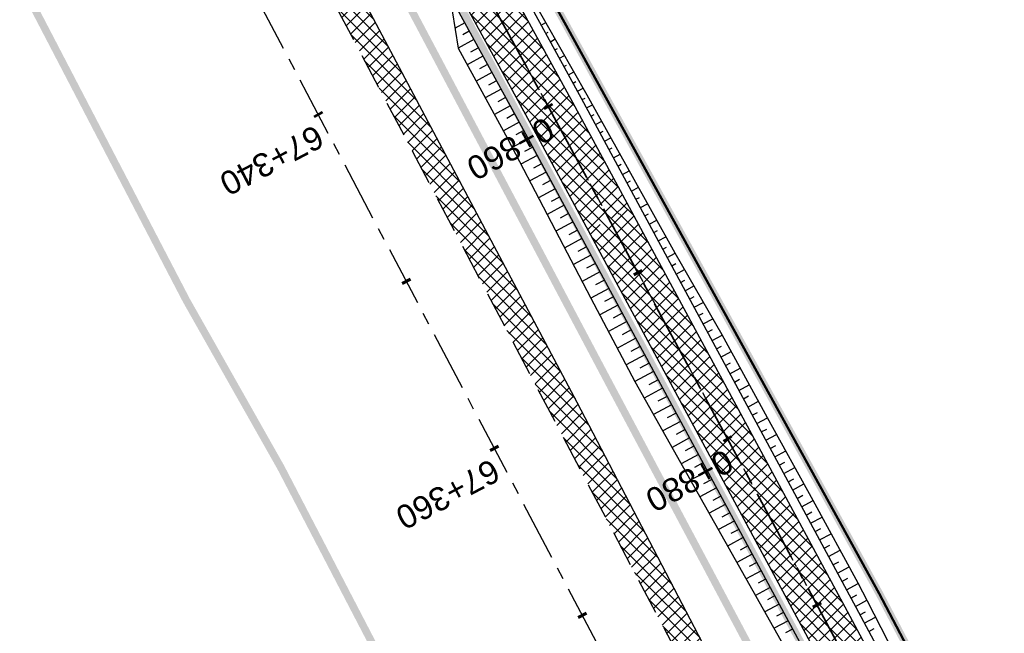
# Model space of a CAD drawing. Header units: metres. Extents: x 7529682 to 7533751, y 5721195 to 5727842.
# Tile 143 of 179: x 7530091 to 7530143, y 5727010 to 5727042. Entities that reach past the tile are written whole.
import ezdxf

# ---------------------------------------------------------------- set-up
doc = ezdxf.new("R2010")
doc.units = ezdxf.units.M
for name, pattern in [('817-dzialki-09-05-04$0$HIDDEN', [0.375, 0.25, -0.125]), ('ACAD_ISO05W100', [33, 24, -3, 0, -3, 0, -3]), ('CENTER', [50.8, 31.75, -6.35, 6.35, -6.35]), ('CENTER2', [28.575, 19.05, -3.175, 3.175, -3.175]), ('HIDDEN', [9.525, 6.35, -3.175])]:
    doc.linetypes.add(name, pattern=pattern)
for name, color, linetype in [('C-DROGI-SYTUACJA', 7, 'Continuous'), ('C-DROGI-SYTUACJA-ETYKIETY', 7, 'Continuous'), ('D-hatch-pobocza', 131, 'Continuous'), ('D-pobocza', 60, 'Continuous'), ('D-rowy', 160, 'Continuous'), ('D-skarpa', 2, 'Continuous'), ('D-skarpa-kreskowanie', 2, 'Continuous')]:
    doc.layers.add(name, color=color, linetype=linetype)
for name, color, linetype, lineweight, true_color in [('D-ewidencja-numery', 7, 'Continuous', 50, 0x40ff00), ('D-hatch-ciag-pieszo-rowerowy', 7, 'Continuous', 13, 0xff9f80), ('D-LR-etap-III', 7, '817-dzialki-09-05-04$0$HIDDEN', 50, 0x00008f)]:
    doc.layers.add(name, color=color, linetype=linetype, lineweight=lineweight, true_color=true_color)
for name, color, linetype, lineweight in [('D-krawędzie', 3, 'Continuous', 30), ('D-obrzeża', 2, 'Continuous', 30), ('D-oś', 10, 'CENTER', 30), ('D-pas-drogowy', 7, 'ACAD_ISO05W100', 50)]:
    doc.layers.add(name, color=color, linetype=linetype, lineweight=lineweight)
doc.layers.add('poprzeczki', color=7, linetype='Continuous', true_color=0x0000c7)
doc.styles.get("Standard").update_dxf_attribs({"font": 'arial.ttf'})
pattern_1 = [(45, (0, 0), (-0.33675960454, 0.33675960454), []), (135, (0, 0), (-0.33675960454, -0.33675960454), [])]

# ---------------------------------------------------------------- blocks, each defined once
blk = doc.blocks.new('AeccTickLine')
at = {"color": 0, "linetype": 'ByBlock', "lineweight": -2}
blk.add_line((0, 1), (0, -1), dxfattribs=at)

msp = doc.modelspace()

# ---------------------------------------------------------------- hatches: boundary and pattern name
at = {"layer": 'D-hatch-ciag-pieszo-rowerowy'}
h = msp.add_hatch(dxfattribs=at)
h.set_pattern_fill('ANSI37', color=256, scale=0.15, style=0)
h.set_pattern_definition(pattern_1)
h.paths.add_polyline_path([(7530088.753, 5727093), (7530087.68, 5727092.356), (7530094.84, 5727079.303), (7530096.38, 5727079.094)])
h.paths.add_polyline_path([(7530089.894, 5727093.518), (7530089.828, 5727093.646), (7530088.754, 5727093.001), (7530088.792, 5727092.929), (7530096.38, 5727079.094), (7530097.92, 5727078.885)])
h.paths.add_polyline_path([(7530098.188, 5727075.799), (7530096.657, 5727075.989), (7530118.344, 5727036.45), (7530121.363, 5727030.852), (7530122.461, 5727031.45), (7530119.442, 5727037.047)])
h.paths.add_polyline_path([(7530099.718, 5727075.608), (7530098.188, 5727075.799), (7530119.442, 5727037.047), (7530122.461, 5727031.45), (7530123.559, 5727032.047), (7530120.54, 5727037.644)])
h = msp.add_hatch(dxfattribs=at)
h.set_pattern_fill('ANSI37', color=256, scale=0.15, style=0)
h.set_pattern_definition([(45, (0.87658, 0.48407), (-0.33675960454, 0.33675960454), []), (135, (0.87658, 0.48407), (-0.33675960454, -0.33675960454), [])])
h.paths.add_polyline_path([(7530123.559, 5727032.047), (7530121.363, 5727030.852), (7530132.878, 5727009.502), (7530158.916, 5726960.858), (7530182.683, 5726916.746), (7530203.558, 5726876.949), (7530215.075, 5726854.837), (7530217.477, 5726855.639), (7530205.774, 5726878.107), (7530184.89, 5726917.92), (7530161.118, 5726962.041), (7530135.081, 5727010.685)])
at = {"layer": 'D-hatch-pobocza'}
h = msp.add_hatch(dxfattribs=at)
h.set_pattern_fill('ANSI37', color=256, scale=0.15, style=0)
h.set_pattern_definition(pattern_1)
h.paths.add_polyline_path([(7530159.28, 5726948.82), (7530146.43, 5726973.35), (7530133.18, 5726997.96), (7530120.77, 5727021.75), (7530102.37, 5727056.4), (7530093.405, 5727074.093), (7530092.054, 5727072.892), (7530098.687, 5727060.362), (7530131.998, 5726997.21), (7530163.822, 5726937.097), (7530204.081, 5726861.013), (7530207.771, 5726854.047), (7530209.4, 5726853.58), (7530209.844, 5726853.622), (7530193.42, 5726884.56), (7530185.31, 5726899.91), (7530173.06, 5726923.22)])

# ---------------------------------------------------------------- linework, layer by layer
at = {"layer": 'C-DROGI-SYTUACJA', "color": 10, "linetype": 'CENTER2', "lineweight": 35, "ltscale": 0.2}
msp.add_lwpolyline([(7529994.785, 5727271.452), (7530014.919, 5727233.118), (7530030.611, 5727203.571), (7530048.952, 5727168.884), (7530066.584, 5727135.609), (7530088.792, 5727092.929), (7530119.442, 5727037.047), (7530133.98, 5727010.094), (7530160.017, 5726961.45), (7530183.787, 5726917.333), (7530204.666, 5726877.528), (7530227.909, 5726832.904), (7530259.102, 5726774.826, 0.063585), (7530264.989, 5726766.578), (7530268.47, 5726762.818, -0.065084), (7530272.969, 5726756.475), (7530281.424, 5726740.504, -0.065084)], format="xyb", dxfattribs=at)
at = {"layer": 'D-ewidencja-numery', "color": 12, "ltscale": 15, "true_color": 0xc70000}
msp.add_lwpolyline([(7529996.497, 5727273.662), (7530017.541, 5727234.203), (7530033.054, 5727204.864), (7530051.623, 5727170.223), (7530069.277, 5727137.016), (7530089.385, 5727097.534), (7530109.713, 5727060.747), (7530136.77, 5727011.64), (7530162.447, 5726962.744), (7530187.674, 5726916.992), (7530207.821, 5726879.335), (7530230.626, 5726834.519), (7530262.288, 5726776.618), (7530277.51, 5726760.213), (7530286.037, 5726744.107)], dxfattribs=at)
at = {"layer": 'D-krawędzie', "linetype": 'HIDDEN', "ltscale": 0.3}
msp.add_lwpolyline([(7529737.465, 5727743.316), (7529742.213, 5727734.302), (7529762.326, 5727696.274), (7529777.785, 5727667.006), (7529799.322, 5727626.3), (7529822.193, 5727583.156), (7529846.924, 5727536.347), (7529864.752, 5727502.663), (7529900.459, 5727434.965), (7529935.352, 5727369.308), (7529971.476, 5727300.786), (7530006.702, 5727234.141), (7530044.198, 5727163.133), (7530082.89, 5727090.2), (7530098.687, 5727060.362), (7530131.998, 5726997.21), (7530163.822, 5726937.097), (7530204.081, 5726861.013), (7530247.82, 5726778.438), (7530252.22, 5726770.26), (7530259.735, 5726756.9), (7530263.782, 5726749.287), (7530270.196, 5726737.096)], dxfattribs=at)
at = {"layer": 'D-LR-etap-III', "ltscale": 10, "flags": 128}
msp.add_lwpolyline([(7531750.474, 5723895.103, 0.4, 0.4, 0), (7531750.505, 5723895.13, 0.4, 0.4, 0), (7531682.71, 5724022.92, 0.4, 0.4, 0), (7531619.177, 5724147.204, 0.4, 0.4, 0), (7531592.309, 5724198.489, 0.4, 0.4, 0), (7531553.264, 5724272.919, 0.4, 0.4, 0), (7531504.02, 5724366.79, 0.4, 0.4, 0), (7531482.09, 5724407.62, 0.4, 0.4, 0), (7531412.35, 5724541.183, 0.4, 0.4, 0), (7531388.464, 5724586.93, 0.4, 0.4, 0), (7531345.12, 5724669.94, 0.4, 0.4, 0), (7531127.66, 5725081.67, 0.4, 0.4, 0), (7531059.253, 5725211.041, 0.4, 0.4, 0), (7531008.007, 5725307.954, 0.4, 0.4, 0), (7530964.182, 5725390.836, 0.4, 0.4, 0), (7530914.557, 5725484.684, 0.4, 0.4, 0), (7530865.243, 5725577.494, 0.4, 0.4, 0), (7530840.085, 5725624.059, 0.4, 0.4, 0), (7530802.56, 5725694.925, 0.4, 0.4, 0), (7530755.54, 5725787.51, 0.4, 0.4, 0), (7530708.718, 5725876.303, 0.4, 0.4, 0), (7530695.12, 5725902.09, 0.4, 0.4, 0), (7530642.914, 5726001.078, 0.4, 0.4, 0), (7530634.935, 5726016.147, 0.4, 0.4, 0), (7530610.82, 5726061.93, 0.4, 0.4, 0), (7530610.82, 5726061.93, 0.4, 0.4, 0), (7530607.21, 5726063.51, 0.4, 0.4, 0), (7530597.42, 5726080.68, 0.4, 0.4, 0), (7530591.16, 5726088.44, 0.4, 0.4, 0), (7530581.28, 5726107.21, 0.4, 0.4, 0), (7530571.29, 5726130.56, 0.4, 0.4, 0), (7530549.555, 5726171.527, 0.4, 0.4, 0), (7530531.014, 5726206.474, 0.4, 0.4, 0), (7530516.461, 5726236.017, 0.4, 0.4, 0), (7530500.799, 5726266.141, 0.4, 0.4, 0), (7530491.35, 5726283.94, 0.4, 0.4, 0), (7530482.4, 5726303.41, 0.4, 0.4, 0), (7530482.4, 5726303.41, 0.4, 0.4, 0), (7530450.41, 5726357.28, 0.4, 0.4, 0), (7530397.759, 5726458.5, 0.4, 0.4, 0), (7530334.708, 5726583.665, 0.4, 0.4, 0), (7530303.939, 5726645.168, 0.4, 0.4, 0), (7530300.51, 5726651.778, 0.4, 0.4, 0), (7530289.214, 5726671.967, 0.4, 0.4, 0), (7530281.54, 5726685.57, 0.4, 0.4, 0), (7530261.371, 5726724.163, 0.4, 0.4, 0), (7530254.03, 5726738.21, 0.4, 0.4, 0), (7530197.22, 5726845.06, 0.4, 0.4, 0), (7530194.71, 5726849.15, 0.4, 0.4, 0), (7530195.92, 5726850.75, 0.4, 0.4, 0), (7530170.547, 5726892.961, 0.4, 0.4, 0), (7530143.175, 5726945.066, 0.4, 0.4, 0), (7530105.06, 5727018.32, 0.4, 0.4, 0), (7530100.06, 5727027.16, 0.4, 0.4, 0), (7530062.319, 5727099.625, 0.4, 0.4, 0), (7530015.379, 5727189.42, 0.4, 0.4, 0), (7529983.208, 5727250.207, 0.4, 0.4, 0), (7529953.284, 5727306.747, 0.4, 0.4, 0), (7529900.671, 5727406.159, 0.4, 0.4, 0), (7529890.63, 5727425.131, 0.4, 0.4, 0), (7529875.155, 5727454.426, 0.4, 0.4, 0), (7529857.56, 5727487.787, 0.4, 0.4, 0), (7529835.194, 5727530.193, 0.4, 0.4, 0), (7529811.741, 5727574.662, 0.4, 0.4, 0), (7529792.102, 5727611.923, 0.4, 0.4, 0), (7529768.066, 5727657.47, 0.4, 0.4, 0), (7529755.211, 5727682.131, 0.4, 0.4, 0), (7529753.31, 5727681.13, 0.4, 0.4, 0), (7529739.21, 5727707.77, 0.4, 0.4, 0), (7529735.395, 5727711.252, 0.4, 0.4, 0), (7529725.42, 5727730.2, 0.4, 0.4, 0), (7529723.55, 5727729.88, 0.4, 0.4, 0), (7529695.567, 5727782.932, 0.4, 0.4, 0), (7529717.68, 5727794.024, 0.4, 0.4, 0), (7529736.275, 5727758.647, 0.4, 0.4, 0), (7529736.275, 5727758.647, 0.4, 0.4, 0), (7529744.511, 5727750.406, 0.4, 0.4, 0), (7529744.511, 5727750.406, 0.4, 0.4, 0), (7529750.283, 5727738.55, 0.4, 0.4, 0), (7529777.109, 5727687.569, 0.4, 0.4, 0), (7529796.515, 5727651.33, 0.4, 0.4, 0), (7529814.938, 5727616.793, 0.4, 0.4, 0), (7529839.007, 5727572.304, 0.4, 0.4, 0), (7529860.618, 5727532.509, 0.4, 0.4, 0), (7529882.349, 5727491.504, 0.4, 0.4, 0), (7529904.865, 5727449.096, 0.4, 0.4, 0), (7529920.747, 5727418.885, 0.4, 0.4, 0), (7529946.677, 5727368.547, 0.4, 0.4, 0), (7529972.025, 5727320.573, 0.4, 0.4, 0), (7529987.74, 5727290.153, 0.4, 0.4, 0), (7529996.497, 5727273.662, 0.4, 0.4, 0), (7530017.541, 5727234.203, 0.4, 0.4, 0), (7530033.054, 5727204.864, 0.4, 0.4, 0), (7530051.623, 5727170.223, 0.4, 0.4, 0), (7530069.277, 5727137.016, 0.4, 0.4, 0), (7530089.385, 5727097.534, 0.4, 0.4, 0), (7530109.713, 5727060.747, 0.4, 0.4, 0), (7530136.77, 5727011.64, 0.4, 0.4, 0), (7530162.447, 5726962.744, 0.4, 0.4, 0), (7530187.674, 5726916.992, 0.4, 0.4, 0), (7530207.821, 5726879.335, 0.4, 0.4, 0), (7530230.626, 5726834.519, 0.4, 0.4, 0), (7530262.288, 5726776.618, 0.4, 0.4, 0), (7530277.51, 5726760.213, 0.4, 0.4, 0), (7530286.037, 5726744.107, 0.4, 0.4, 0), (7530288.097, 5726735.884, 0.4, 0.4, 0), (7530290.394, 5726725.047, 0.4, 0.4, 0), (7530296.177, 5726713.583, 0.4, 0.4, 0), (7530302.726, 5726701.182, 0.4, 0.4, 0), (7530325.685, 5726657.466, 0.4, 0.4, 0), (7530343.244, 5726623.649, 0.4, 0.4, 0), (7530360.23, 5726591.747, 0.4, 0.4, 0), (7530383.209, 5726548.059, 0.4, 0.4, 0), (7530406.018, 5726503.606, 0.4, 0.4, 0), (7530427.465, 5726462.62, 0.4, 0.4, 0), (7530447.928, 5726424.388, 0.4, 0.4, 0), (7530471.127, 5726379.921, 0.4, 0.4, 0), (7530490.501, 5726343.033, 0.4, 0.4, 0), (7530509.499, 5726306.733, 0.4, 0.4, 0), (7530529.89, 5726267.244, 0.4, 0.4, 0), (7530543.852, 5726238.99, 0.4, 0.4, 0), (7530554.809, 5726218.944, 0.4, 0.4, 0), (7530559.027, 5726212.223, 0.4, 0.4, 0), (7530563.061, 5726206.41, 0.4, 0.4, 0), (7530566.934, 5726200.464, 0.4, 0.4, 0), (7530569.771, 5726194.902, 0.4, 0.4, 0), (7530571.473, 5726191.282, 0.4, 0.4, 0), (7530572.839, 5726188.025, 0.4, 0.4, 0), (7530575.295, 5726182.035, 0.4, 0.4, 0), (7530579.737, 5726173.306, 0.4, 0.4, 0), (7530583.3, 5726167.41, 0.4, 0.4, 0), (7530593.4, 5726163.33, 0.4, 0.4, 0), (7530598.618, 5726155.264, 0.4, 0.4, 0), (7530608.258, 5726140.497, 0.4, 0.4, 0), (7530603.27, 5726136.83, 0.4, 0.4, 0), (7530606.53, 5726131.84, 0.4, 0.4, 0), (7530604.239, 5726124.217, 0.4, 0.4, 0), (7530605.847, 5726121.63, 0.4, 0.4, 0), (7530608.972, 5726116.164, 0.4, 0.4, 0), (7530618.114, 5726097.791, 0.4, 0.4, 0), (7530651.213, 5726034.96, 0.4, 0.4, 0), (7530670.244, 5725998.611, 0.4, 0.4, 0), (7530698.075, 5725945.953, 0.4, 0.4, 0), (7530716.506, 5725911.305, 0.4, 0.4, 0), (7530735.223, 5725875.667, 0.4, 0.4, 0), (7530752.504, 5725842.155, 0.4, 0.4, 0), (7530778.311, 5725793.501, 0.4, 0.4, 0), (7530797.5, 5725756.382, 0.4, 0.4, 0), (7530812.519, 5725728.289, 0.4, 0.4, 0), (7530820.039, 5725713.16, 0.4, 0.4, 0), (7530822.422, 5725710.194, 0.4, 0.4, 0), (7530833.155, 5725688.801, 0.4, 0.4, 0), (7530849.629, 5725656.159, 0.4, 0.4, 0), (7530867.983, 5725621.964, 0.4, 0.4, 0), (7530872.63, 5725612.888, 0.4, 0.4, 0), (7530880.354, 5725597.595, 0.4, 0.4, 0), (7530883.839, 5725593.389, 0.4, 0.4, 0), (7530891.782, 5725587.763, 0.4, 0.4, 0), (7530895.039, 5725584.281, 0.4, 0.4, 0), (7530897.034, 5725580.941, 0.4, 0.4, 0), (7530900.952, 5725579.946, 0.4, 0.4, 0), (7530904.81, 5725571.977, 0.4, 0.4, 0), (7530903.682, 5725568.566, 0.4, 0.4, 0), (7530908.901, 5725558.845, 0.4, 0.4, 0), (7530910.252, 5725545.672, 0.4, 0.4, 0), (7530912.873, 5725538.646, 0.4, 0.4, 0), (7530945.278, 5725478.464, 0.4, 0.4, 0), (7530959.692, 5725450.246, 0.4, 0.4, 0), (7531002.827, 5725368.192, 0.4, 0.4, 0), (7531044.704, 5725290.314, 0.4, 0.4, 0), (7531064.099, 5725253.213, 0.4, 0.4, 0), (7531083.01, 5725216.678, 0.4, 0.4, 0), (7531113.013, 5725158.466, 0.4, 0.4, 0), (7531137.364, 5725113.071, 0.4, 0.4, 0), (7531150.831, 5725086.712, 0.4, 0.4, 0), (7531159.746, 5725076.641, 0.4, 0.4, 0), (7531166.31, 5725074.58, 0.4, 0.4, 0), (7531172.29, 5725062.58, 0.4, 0.4, 0), (7531170.59, 5725055.606, 0.4, 0.4, 0), (7531173.733, 5725044.081, 0.4, 0.4, 0), (7531215.342, 5724964.86, 0.4, 0.4, 0), (7531238.054, 5724921.685, 0.4, 0.4, 0), (7531262.39, 5724875.283, 0.4, 0.4, 0), (7531295.587, 5724811.266, 0.4, 0.4, 0), (7531348.488, 5724712.363, 0.4, 0.4, 0), (7531363.741, 5724682.684, 0.4, 0.4, 0), (7531366.987, 5724675.865, 0.4, 0.4, 0), (7531382.541, 5724646.111, 0.4, 0.4, 0), (7531401.299, 5724610.875, 0.4, 0.4, 0), (7531428.965, 5724558.862, 0.4, 0.4, 0), (7531449.111, 5724520.398, 0.4, 0.4, 0), (7531477.293, 5724465.831, 0.4, 0.4, 0), (7531500.996, 5724421.113, 0.4, 0.4, 0), (7531512.122, 5724400.549, 0.4, 0.4, 0), (7531513.782, 5724396.757, 0.4, 0.4, 0), (7531526.32, 5724379.39, 0.4, 0.4, 0), (7531566.784, 5724302.736, 0.4, 0.4, 0), (7531612.277, 5724225.61, 0.4, 0.4, 0), (7531620.493, 5724210.548, 0.4, 0.4, 0), (7531631.578, 5724196.258, 0.4, 0.4, 0), (7531653.484, 5724152.434, 0.4, 0.4, 0), (7531661.151, 5724128.494, 0.4, 0.4, 0), (7531673.881, 5724101.186, 0.4, 0.4, 0), (7531684.691, 5724081.184, 0.4, 0.4, 0), (7531699.212, 5724051.17, 0.4, 0.4, 0), (7531704.034, 5724040.584, 0.4, 0.4, 0), (7531704.034, 5724040.584, 0.4, 0.4, 0), (7531703.913, 5724037.17, 0.4, 0.4, 0), (7531736.42, 5723969.232, 0.4, 0.4, 0), (7531738.285, 5723967.699, 0.4, 0.4, 0), (7531742.181, 5723962.346, 0.4, 0.4, 0), (7531744.286, 5723958.616, 0.4, 0.4, 0), (7531755.393, 5723944.193, 0.4, 0.4, 0), (7531758.69, 5723936.76, 0.4, 0.4, 0), (7531780.08, 5723929.25, 0.4, 0.4, 0), (7531792.612, 5723906.338, 0.4, 0.4, 0), (7531792.612, 5723906.338, 0.4, 0.4, 0), (7531756.962, 5723883.055, 0.4, 0.4, 0), (7531750.46, 5723895.13, 0.4, 0.4, 0), (7531750.46, 5723895.13, 0, 0, 0)], format="xyseb", dxfattribs=at)
at = {"layer": 'D-obrzeża'}
for points in [[(7530255.071, 5726779.69), (7530226.804, 5726832.32), (7530203.558, 5726876.949), (7530182.683, 5726916.746), (7530158.916, 5726960.858), (7530132.878, 5727009.502), (7530118.344, 5727036.45), (7530087.65, 5727092.412), (7530086.699, 5727094.242), (7530065.478, 5727135.027), (7530047.847, 5727168.299), (7530029.507, 5727202.986), (7530013.813, 5727232.534), (7529993.681, 5727270.865)], [(7530217.689, 5726855.232), (7530205.774, 5726878.107), (7530184.89, 5726917.92), (7530161.118, 5726962.041), (7530135.081, 5727010.685), (7530120.54, 5727037.644), (7530099.718, 5727075.608)]]:
    msp.add_lwpolyline(points, dxfattribs=at)
at = {"layer": 'D-oś', "ltscale": 0.1}
msp.add_lwpolyline([(7530260.688, 5726747.65), (7530256.664, 5726755.22), (7530249.153, 5726768.573), (7530244.732, 5726776.79), (7530200.988, 5726859.376), (7530160.728, 5726935.459), (7530128.903, 5726995.575), (7530095.593, 5727058.727), (7530079.798, 5727088.56), (7530041.105, 5727161.496), (7530003.607, 5727232.506), (7529968.381, 5727299.153), (7529932.259, 5727367.671), (7529897.365, 5727433.327), (7529861.657, 5727501.028), (7529843.829, 5727534.712), (7529819.1, 5727581.518), (7529796.228, 5727624.663), (7529774.69, 5727665.371), (7529759.232, 5727694.637), (7529739.12, 5727732.663), (7529700.238, 5727806.043)], dxfattribs=at)
at = {"layer": 'D-oś', "ltscale": 0.03}
msp.add_lwpolyline([(7529994.785, 5727271.452), (7530014.919, 5727233.118), (7530030.611, 5727203.571), (7530048.952, 5727168.884), (7530066.584, 5727135.609), (7530088.792, 5727092.929), (7530119.442, 5727037.047), (7530133.98, 5727010.094), (7530160.017, 5726961.45), (7530183.787, 5726917.333), (7530204.666, 5726877.528), (7530227.909, 5726832.904), (7530259.102, 5726774.826, 0.063585), (7530264.989, 5726766.578), (7530268.47, 5726762.818, -0.065084), (7530272.969, 5726756.475), (7530281.424, 5726740.504, -0.065084)], format="xyb", dxfattribs=at)
at = {"layer": 'D-pas-drogowy', "ltscale": 0.2, "flags": 128}
msp.add_lwpolyline([(7531633.019, 5724182.834, 0.4, 0.4, 0), (7531617.559, 5724211.608, 0.4, 0.4, 0), (7531566.784, 5724302.736, 0.4, 0.4, 0), (7531538.419, 5724356.47, 0.4, 0.4, 0), (7531526.32, 5724379.39, 0.4, 0.4, 0), (7531516.102, 5724393.607, 0.4, 0.4, 0.001485), (7531513.78, 5724396.838, 0.4, 0.4, 0), (7531501.87, 5724413.41, 0.4, 0.4, 0), (7531474.926, 5724464.508, 0.4, 0.4, 0), (7531446.2, 5724518.992, 0.4, 0.4, 0), (7531424.962, 5724559.262, 0.4, 0.4, 0), (7531398.444, 5724609.566, 0.4, 0.4, 0), (7531379.647, 5724645.216, 0.4, 0.4, 0), (7531365.23, 5724672.56, 0.4, 0.4, 0), (7531341.306, 5724717.915, 0.4, 0.4, 0), (7531312.9, 5724771.789, 0.4, 0.4, 0), (7531292.591, 5724810.307, 0.4, 0.4, 0), (7531259.392, 5724873.271, 0.4, 0.4, 0), (7531233.74, 5724921.923, 0.4, 0.4, 0), (7531203.073, 5724980.092, 0.4, 0.4, 0), (7531173.471, 5725036.225, 0.4, 0.4, 0), (7531168.27, 5725046.09, 0.4, 0.4, 0), (7531172.29, 5725062.58, 0.4, 0.4, 0), (7531166.31, 5725074.58, 0.4, 0.4, 0), (7531150.32, 5725079.6, 0.4, 0.4, 0), (7531141.5, 5725096.43, 0.4, 0.4, 0), (7531109.312, 5725157.814, 0.4, 0.4, 0), (7531086.641, 5725201.048, 0.4, 0.4, 0), (7531059.198, 5725253.384, 0.4, 0.4, 0), (7531028.207, 5725312.489, 0.4, 0.4, 0), (7530999.105, 5725367.99, 0.4, 0.4, 0), (7530956.248, 5725449.725, 0.4, 0.4, 0), (7530924.398, 5725510.464, 0.4, 0.4, 0), (7530897.51, 5725561.74, 0.4, 0.4, 0), (7530894.46, 5725566.14, 0.4, 0.4, 0), (7530892.16, 5725570.49, 0.4, 0.4, 0), (7530869.363, 5725613.307, 0.4, 0.4, 0), (7530861.694, 5725627.705, 0.4, 0.4, 0), (7530852.74, 5725644.52, 0.4, 0.4, 0), (7530831.51, 5725684.2, 0.4, 0.4, 0), (7530811.13, 5725722.52, 0.4, 0.4, 0), (7530792.348, 5725757.941, 0.4, 0.4, 0), (7530768.03, 5725803.8, 0.4, 0.4, 0), (7530748.769, 5725840.179, 0.4, 0.4, 0), (7530727.7, 5725879.97, 0.4, 0.4, 0), (7530712.098, 5725909.545, 0.4, 0.4, 0), (7530693.644, 5725944.645, 0.4, 0.4, 0), (7530665.702, 5725997.539, 0.4, 0.4, 0), (7530641.76, 5726042.88, 0.4, 0.4, 0), (7530616.5, 5726091.48, 0.4, 0.4, 0), (7530604.628, 5726114.32, 0.4, 0.4, -0.007763), (7530602.5, 5726118.43, 0.4, 0.4, 0), (7530603.992, 5726123.395, 0.4, 0.4, 0), (7530606.53, 5726131.84, 0.4, 0.4, 0), (7530603.27, 5726136.83, 0.4, 0.4, 0), (7530593.776, 5726151.369, 0.4, 0.4, 0), (7530590.203, 5726156.84, 0.4, 0.4, 0), (7530583.3, 5726167.41, 0.4, 0.4, 0), (7530580.578, 5726170.428, 0.4, 0.4, 0), (7530575.85, 5726175.67, 0.4, 0.4, 0), (7530569.01, 5726186.66, 0.4, 0.4, 0), (7530562.555, 5726199.189, 0.4, 0.4, 0), (7530555.67, 5726211.39, 0.4, 0.4, 0), (7530548.29, 5726224.23, 0.4, 0.4, 0), (7530540.58, 5726237.71, 0.4, 0.4, 0), (7530532.68, 5726252.65, 0.4, 0.4, 0), (7530524.06, 5726269.35, 0.4, 0.4, 0), (7530502.82, 5726309.91, 0.4, 0.4, 0), (7530488.83, 5726336.63, 0.4, 0.4, 0), (7530466.03, 5726380.16, 0.4, 0.4, 0), (7530438.47, 5726432.77, 0.4, 0.4, 0), (7530424.53, 5726459.09, 0.4, 0.4, 0), (7530401.63, 5726502.97, 0.4, 0.4, 0), (7530383.38, 5726538.06, 0.4, 0.4, 0), (7530353.97, 5726593.52, 0.4, 0.4, 0), (7530338.47, 5726622.74, 0.4, 0.4, 0), (7530322.01, 5726653.88, 0.4, 0.4, 0), (7530297.54, 5726700.33, 0.4, 0.4, 0), (7530287.38, 5726719.6, 0.4, 0.4, 0), (7530285.95, 5726722.316, 0.4, 0.4, 0), (7530280.26, 5726733.12, 0.4, 0.4, 0), (7530266.73, 5726758.74, 0.4, 0.4, 0), (7530260.42, 5726770.47, 0.4, 0.4, 0), (7530253.25, 5726783.82, 0.4, 0.4, 0), (7530244.95, 5726799.33, 0.4, 0.4, 0), (7530239.39, 5726808.49, 0.4, 0.4, 0), (7530238.29, 5726807.9, 0.4, 0.4, 0), (7530218.11, 5726850.67, 0.4, 0.4, 0), (7530175.907, 5726928.168, 0.4, 0.4, 0), (7530096.68, 5727076.15, 0.4, 0.4, 0), (7530094.68, 5727079.89, 0.4, 0.4, 0), (7530064.597, 5727135.523, 0.4, 0.4, 0), (7530046.731, 5727168.892, 0.4, 0.4, 0), (7530025.803, 5727208.461, 0.4, 0.4, 0), (7530012.847, 5727232.979, 0.4, 0.4, 0), (7529994.15, 5727268.45, 0.4, 0.4, 0), (7529981.671, 5727291.93, 0.4, 0.4, 0), (7529949.89, 5727351.73, 0.4, 0.4, 0), (7529924.75, 5727399.03, 0.4, 0.4, 0), (7529915.516, 5727417.1, 0.4, 0.4, 0), (7529885.83, 5727475.19, 0.4, 0.4, 0), (7529862.56, 5727519.97, 0.4, 0.4, 0), (7529852.985, 5727538.191, 0.4, 0.4, 0), (7529836.513, 5727569.511, 0.4, 0.4, 0), (7529815.369, 5727609.141, 0.4, 0.4, 0), (7529792.795, 5727651.247, 0.4, 0.4, 0), (7529774.199, 5727685.858, 0.4, 0.4, 0), (7529746.966, 5727736.059, 0.4, 0.4, 0), (7529733.92, 5727757.62, 0.4, 0.4, 0), (7529708.607, 5727806.389, 0.4, 0.4, 0), (7529688.492, 5727796.345, 0.4, 0.4, 0), (7529723.55, 5727729.88, 0.4, 0.4, 0), (7529725.42, 5727730.2, 0.4, 0.4, 0), (7529735.38, 5727711.28, 0.4, 0.4, 0), (7529739.21, 5727707.77, 0.4, 0.4, 0), (7529753.31, 5727681.13, 0.4, 0.4, 0), (7529755.178, 5727682.114, 0.4, 0.4, 0), (7529792.102, 5727611.923, 0.4, 0.4, 0), (7529811.741, 5727574.662, 0.4, 0.4, 0), (7529835.194, 5727530.193, 0.4, 0.4, 0), (7529857.56, 5727487.787, 0.4, 0.4, 0), (7529875.155, 5727454.426, 0.4, 0.4, 0), (7529890.63, 5727425.131, 0.4, 0.4, 0), (7529900.671, 5727406.159, 0.4, 0.4, 0), (7529953.284, 5727306.747, 0.4, 0.4, 0), (7529983.208, 5727250.207, 0.4, 0.4, 0), (7530015.379, 5727189.42, 0.4, 0.4, 0), (7530062.319, 5727099.625, 0.4, 0.4, 0), (7530100.06, 5727027.16, 0.4, 0.4, 0), (7530105.06, 5727018.32, 0.4, 0.4, 0), (7530143.175, 5726945.066, 0.4, 0.4, 0), (7530170.547, 5726892.961, 0.4, 0.4, 0), (7530195.92, 5726850.75, 0.4, 0.4, 0), (7530194.71, 5726849.15, 0.4, 0.4, 0), (7530197.22, 5726845.06, 0.4, 0.4, 0), (7530254.03, 5726738.21, 0.4, 0.4, 0), (7530261.371, 5726724.163, 0.4, 0.4, 0), (7530281.54, 5726685.57, 0.4, 0.4, 0), (7530289.214, 5726671.967, 0.4, 0.4, 0), (7530300.51, 5726651.778, 0.4, 0.4, 0), (7530303.939, 5726645.168, 0.4, 0.4, 0), (7530334.708, 5726583.665, 0.4, 0.4, 0), (7530397.759, 5726458.5, 0.4, 0.4, 0), (7530450.41, 5726357.28, 0.4, 0.4, 0), (7530482.4, 5726303.41, 0.4, 0.4, 0), (7530483.688, 5726301.003, 0.4, 0.4, 0), (7530491.35, 5726283.94, 0.4, 0.4, 0), (7530512.67, 5726243.78, 0.4, 0.4, 0), (7530529.43, 5726209.46, 0.4, 0.4, 0), (7530571.29, 5726130.56, 0.4, 0.4, 0), (7530581.28, 5726107.21, 0.4, 0.4, 0), (7530591.16, 5726088.44, 0.4, 0.4, 0), (7530597.42, 5726080.68, 0.4, 0.4, 0), (7530607.21, 5726063.51, 0.4, 0.4, 0), (7530610.82, 5726061.93, 0.4, 0.4, 0), (7530634.935, 5726016.147, 0.4, 0.4, 0), (7530642.914, 5726001.078, 0.4, 0.4, 0), (7530695.12, 5725902.09, 0.4, 0.4, 0), (7530708.718, 5725876.303, 0.4, 0.4, 0), (7530755.54, 5725787.51, 0.4, 0.4, 0), (7530802.56, 5725694.925, 0.4, 0.4, 0), (7530840.085, 5725624.059, 0.4, 0.4, 0), (7530865.243, 5725577.494, 0.4, 0.4, 0), (7530914.557, 5725484.684, 0.4, 0.4, 0), (7530964.182, 5725390.836, 0.4, 0.4, 0), (7531008.007, 5725307.954, 0.4, 0.4, 0), (7531059.253, 5725211.041, 0.4, 0.4, 0), (7531127.66, 5725081.67, 0.4, 0.4, 0), (7531345.12, 5724669.94, 0.4, 0.4, 0), (7531388.464, 5724586.93, 0.4, 0.4, 0), (7531412.35, 5724541.183, 0.4, 0.4, 0), (7531482.09, 5724407.62, 0.4, 0.4, 0), (7531504.02, 5724366.79, 0.4, 0.4, 0), (7531519.374, 5724337.52, 0.4, 0.4, 0), (7531563.749, 5724252.932, 0.4, 0.4, 0), (7531602.175, 5724179.681, 0.4, 0.4, 0), (7531619.177, 5724147.204, 0.4, 0.4, 0), (7531625.038, 5724135.635, 0.4, 0.4, 0), (7531656.796, 5724073.316, 0.4, 0.4, 0), (7531675.12, 5724037.36, 0.4, 0.4, 0), (7531682.71, 5724022.92, 0.4, 0.4, 0), (7531705.565, 5723979.811, 0.4, 0.4, 0), (7531736.606, 5723921.262, 0.4, 0.4, 0), (7531750.46, 5723895.13, 0.4, 0.4, 0), (7531740.77, 5723886.56, 0.4, 0.4, 0), (7531732.86, 5723885, 0.4, 0.4, 0), (7531722.18, 5723887.77, 0.4, 0.4, 0), (7531729.87, 5723862.17, 0.4, 0.4, 0), (7531742.92, 5723861.93, 0.4, 0.4, 0), (7531763.71, 5723859.52, 0.4, 0.4, 0), (7531768.42, 5723854.12, 0.4, 0.4, 0), (7531787.42, 5723817.97, 0.4, 0.4, 0), (7531795.57, 5723809.82, 0.4, 0.4, 0), (7531816.347, 5723819.85, 0.4, 0.4, 0), (7531816.347, 5723819.85, 0.4, 0.4, 0), (7531805.06, 5723843.23, 0.4, 0.4, 0), (7531803.61, 5723886.23, 0.4, 0.4, 0), (7531803.61, 5723886.23, 0.4, 0.4, 0), (7531780.08, 5723929.25, 0.4, 0.4, 0), (7531758.69, 5723936.76, 0.4, 0.4, 0), (7531749.359, 5723946.412, 0.4, 0.4, 0), (7531742.71, 5723953.29, 0.4, 0.4, 0), (7531735.177, 5723967.878, 0.4, 0.4, 0), (7531722.37, 5723992.68, 0.4, 0.4, 0), (7531705.042, 5724030.886, 0.4, 0.4, 0), (7531699.47, 5724043.17, 0.4, 0.4, 0), (7531692.69, 5724058.11, 0.4, 0.4, 0), (7531679.672, 5724084.017, 0.4, 0.4, 0), (7531674.55, 5724094.21, 0.4, 0.4, 0), (7531666.633, 5724114.003, 0.4, 0.4, 0), (7531649, 5724153.82, 0.4, 0.4, 0), (7531641.49, 5724149.34, 0.4, 0.4, 0), (7531626.04, 5724179.34, 0.4, 0.4, 0), (7531633.03, 5724182.84, 0, 0, 0)], format="xyseb", dxfattribs=at)
at = {"layer": 'D-pobocza'}
for points in [[(7529998.605, 5727267.942), (7530016.466, 5727233.935), (7530032.157, 5727204.391), (7530050.498, 5727169.703), (7530068.134, 5727136.422), (7530090.335, 5727093.754), (7530120.98, 5727037.883), (7530135.521, 5727010.922), (7530161.559, 5726962.278), (7530185.332, 5726918.154), (7530206.217, 5726878.339), (7530218.182, 5726855.367)], [(7529995.8, 5727265.757), (7530013.371, 5727232.301), (7530029.065, 5727202.752), (7530047.405, 5727168.065), (7530065.035, 5727134.795), (7530087.248, 5727092.104), (7530117.905, 5727036.211), (7530132.438, 5727009.265), (7530158.475, 5726960.622), (7530182.241, 5726916.511), (7530203.115, 5726876.718), (7530214.73, 5726854.418)], [(7530209.844, 5726853.622), (7530193.42, 5726884.56), (7530185.31, 5726899.91), (7530173.06, 5726923.22), (7530159.28, 5726948.82), (7530146.43, 5726973.35), (7530133.18, 5726997.96), (7530120.77, 5727021.75), (7530102.37, 5727056.4), (7530093.405, 5727074.093)]]:
    msp.add_lwpolyline(points, dxfattribs=at)
at = {"layer": 'D-rowy', "linetype": 'HIDDEN', "ltscale": 0.1, "const_width": 0.4, "flags": 128}
msp.add_lwpolyline([(7530210.965, 5726857.162), (7530158.809, 5726954.52), (7530122.465, 5727022.753), (7530095.922, 5727072.859), (7530086.314, 5727091.113), (7530063.16, 5727134.709), (7530033.596, 5727190.759), (7530021.34, 5727213.676), (7530002.619, 5727249.036), (7529995.396, 5727262.503), (7529988.789, 5727275.206), (7529976.334, 5727299.006), (7529958.125, 5727333.488), (7529939.362, 5727369.129), (7529923.146, 5727399.734), (7529918.219, 5727408.985), (7529909.126, 5727427.527), (7529905.376, 5727434.673), (7529896.192, 5727451.152), (7529887.557, 5727467.231), (7529877.124, 5727486.657), (7529866.166, 5727506.778), (7529855.76, 5727526.176), (7529840.707, 5727554.898), (7529824.518, 5727585.588), (7529810.515, 5727612.292), (7529795.682, 5727640.077), (7529780.379, 5727668.69), (7529772.315, 5727684.078), (7529762.635, 5727702.447), (7529747.007, 5727732.117), (7529740.676, 5727744.954)], dxfattribs=at)
at = {"layer": 'D-skarpa', "linetype": 'Continuous'}
for points in [[(7530095.987, 5727076.01), (7530097.117, 5727073.803), (7530097.113, 5727070.925), (7530097.96, 5727069.272), (7530098.995, 5727067.321), (7530099.441, 5727066.5), (7530102.932, 5727062.712), (7530105.303, 5727058.309), (7530107.756, 5727053.952), (7530112.433, 5727045.634), (7530112.657, 5727045.235), (7530113.502, 5727043.701), (7530114.147, 5727042.503), (7530114.459, 5727040.52), (7530117.069, 5727035.746), (7530119.173, 5727031.723), (7530121.491, 5727027.292), (7530123.822, 5727022.869), (7530131.714, 5727008.872)], [(7530100.399, 5727075.603), (7530101.681, 5727073.431), (7530102.527, 5727071.777), (7530102.527, 5727071.777), (7530102.527, 5727071.777), (7530106.412, 5727064.62), (7530109.063, 5727060.371), (7530111.414, 5727055.958), (7530113.606, 5727051.458), (7530115.878, 5727047.524), (7530116.12, 5727047.134), (7530116.993, 5727045.616), (7530117.661, 5727044.43), (7530121.282, 5727038.056), (7530123.507, 5727034.06), (7530125.935, 5727029.689), (7530128.427, 5727025.352), (7530130.832, 5727020.968), (7530133.248, 5727016.591), (7530135.637, 5727012.198), (7530136.126, 5727011.251), (7530137.927, 5727007.744)]]:
    msp.add_lwpolyline(points, dxfattribs=at)
at = {"layer": 'D-skarpa-kreskowanie', "linetype": 'Continuous'}
for p, q in [((7530114.806, 5727041.861, 107.719), (7530114.292, 5727041.579, 107.328)), ((7530118.861, 5727041.747, 107.858), (7530119.108, 5727041.883, 107.67)), ((7530115.047, 5727041.423, 107.721), (7530114.711, 5727041.238, 107.466)), ((7530119.101, 5727041.308, 107.86), (7530119.228, 5727041.378, 107.764)), ((7530115.287, 5727040.984, 107.723), (7530114.457, 5727040.529, 107.092)), ((7530119.341, 5727040.87, 107.863), (7530119.602, 5727041.013, 107.664)), ((7530115.768, 5727040.107, 107.728), (7530114.934, 5727039.65, 107.094)), ((7530115.527, 5727040.546, 107.726), (7530115.111, 5727040.317, 107.409)), ((7530119.582, 5727040.432, 107.865), (7530119.716, 5727040.505, 107.763)), ((7530119.822, 5727039.993, 107.867), (7530120.097, 5727040.144, 107.659)), ((7530116.008, 5727039.669, 107.73), (7530115.591, 5727039.44, 107.413)), ((7530120.063, 5727039.555, 107.869), (7530120.203, 5727039.632, 107.763)), ((7530116.249, 5727039.231, 107.732), (7530115.414, 5727038.773, 107.098)), ((7530120.303, 5727039.117, 107.872), (7530120.591, 5727039.274, 107.653)), ((7530116.489, 5727038.792, 107.735), (7530116.072, 5727038.563, 107.417)), ((7530120.544, 5727038.678, 107.874), (7530120.691, 5727038.759, 107.762)), ((7530116.73, 5727038.354, 107.737), (7530115.894, 5727037.895, 107.101)), ((7530120.784, 5727038.24, 107.876), (7530121.085, 5727038.405, 107.648)), ((7530117.211, 5727037.477, 107.741), (7530116.374, 5727037.018, 107.105)), ((7530116.97, 5727037.915, 107.739), (7530116.552, 5727037.686, 107.421)), ((7530121.024, 5727037.801, 107.879), (7530121.178, 5727037.884, 107.762)), ((7530121.261, 5727037.361, 107.881), (7530121.575, 5727037.53, 107.643)), ((7530117.451, 5727037.039, 107.744), (7530117.032, 5727036.809, 107.425)), ((7530121.499, 5727036.921, 107.883), (7530121.659, 5727037.007, 107.762)), ((7530117.691, 5727036.6, 107.746), (7530116.853, 5727036.141, 107.109)), ((7530121.736, 5727036.481, 107.885), (7530122.062, 5727036.657, 107.639)), ((7530117.932, 5727036.162, 107.748), (7530117.511, 5727035.935, 107.429)), ((7530121.973, 5727036.041, 107.888), (7530122.139, 5727036.13, 107.762)), ((7530118.169, 5727035.722, 107.751), (7530117.321, 5727035.264, 107.108)), ((7530122.211, 5727035.601, 107.89), (7530122.548, 5727035.783, 107.634)), ((7530118.644, 5727034.841, 107.755), (7530117.785, 5727034.378, 107.104)), ((7530118.406, 5727035.282, 107.753), (7530117.98, 5727035.051, 107.43)), ((7530122.448, 5727035.161, 107.892), (7530122.62, 5727035.253, 107.762)), ((7530122.685, 5727034.721, 107.894), (7530123.035, 5727034.909, 107.63)), ((7530118.881, 5727034.401, 107.757), (7530118.449, 5727034.168, 107.43)), ((7530122.923, 5727034.28, 107.897), (7530123.1, 5727034.376, 107.762)), ((7530119.118, 5727033.961, 107.76), (7530118.248, 5727033.492, 107.1)), ((7530123.16, 5727033.84, 107.899), (7530123.521, 5727034.035, 107.625)), ((7530119.356, 5727033.521, 107.762), (7530118.918, 5727033.285, 107.43)), ((7530123.398, 5727033.4, 107.901), (7530123.581, 5727033.499, 107.762)), ((7530119.593, 5727033.081, 107.764), (7530118.711, 5727032.606, 107.096)), ((7530123.635, 5727032.96, 107.903), (7530124.007, 5727033.161, 107.622)), ((7530119.83, 5727032.641, 107.766), (7530119.387, 5727032.402, 107.43)), ((7530123.872, 5727032.52, 107.906), (7530124.061, 5727032.622, 107.763)), ((7530124.11, 5727032.08, 107.908), (7530124.492, 5727032.287, 107.618)), ((7530120.068, 5727032.201, 107.769), (7530119.175, 5727031.719, 107.092)), ((7530120.305, 5727031.761, 107.771), (7530119.856, 5727031.519, 107.431)), ((7530124.347, 5727031.64, 107.91), (7530124.541, 5727031.745, 107.763)), ((7530120.542, 5727031.321, 107.773), (7530119.638, 5727030.833, 107.088)), ((7530124.584, 5727031.2, 107.912), (7530124.978, 5727031.412, 107.614)), ((7530120.78, 5727030.881, 107.776), (7530120.325, 5727030.635, 107.431)), ((7530124.822, 5727030.76, 107.915), (7530125.021, 5727030.868, 107.764)), ((7530121.017, 5727030.441, 107.778), (7530120.102, 5727029.947, 107.084)), ((7530125.059, 5727030.32, 107.917), (7530125.464, 5727030.538, 107.61)), ((7530121.255, 5727030.001, 107.78), (7530120.794, 5727029.752, 107.431)), ((7530125.296, 5727029.88, 107.919), (7530125.501, 5727029.99, 107.764)), ((7530125.534, 5727029.44, 107.922), (7530125.95, 5727029.664, 107.606)), ((7530121.492, 5727029.561, 107.782), (7530120.565, 5727029.061, 107.081)), ((7530121.729, 5727029.121, 107.785), (7530121.263, 5727028.869, 107.432)), ((7530125.771, 5727029, 107.924), (7530125.985, 5727029.115, 107.762)), ((7530121.967, 5727028.68, 107.787), (7530121.029, 5727028.175, 107.077)), ((7530126.008, 5727028.56, 107.926), (7530126.448, 5727028.797, 107.593)), ((7530122.204, 5727028.24, 107.789), (7530121.732, 5727027.986, 107.432)), ((7530126.246, 5727028.119, 107.928), (7530126.472, 5727028.241, 107.757)), ((7530122.441, 5727027.8, 107.791), (7530121.492, 5727027.288, 107.073)), ((7530126.483, 5727027.679, 107.931), (7530126.946, 5727027.929, 107.58)), ((7530122.679, 5727027.36, 107.794), (7530122.202, 5727027.103, 107.433)), ((7530126.72, 5727027.239, 107.933), (7530126.958, 5727027.367, 107.753)), ((7530126.958, 5727026.799, 107.935), (7530127.445, 5727027.062, 107.566)), ((7530122.916, 5727026.92, 107.796), (7530121.959, 5727026.404, 107.071)), ((7530123.153, 5727026.48, 107.798), (7530122.673, 5727026.221, 107.434)), ((7530127.195, 5727026.359, 107.937), (7530127.445, 5727026.494, 107.748)), ((7530123.391, 5727026.04, 107.801), (7530122.425, 5727025.519, 107.069)), ((7530127.432, 5727025.919, 107.94), (7530127.943, 5727026.195, 107.553)), ((7530123.628, 5727025.6, 107.803), (7530123.143, 5727025.338, 107.435)), ((7530127.67, 5727025.479, 107.942), (7530127.931, 5727025.62, 107.744)), ((7530123.865, 5727025.16, 107.805), (7530122.891, 5727024.634, 107.067)), ((7530127.907, 5727025.039, 107.944), (7530128.441, 5727025.327, 107.54)), ((7530124.103, 5727024.72, 107.807), (7530123.614, 5727024.456, 107.437)), ((7530128.145, 5727024.599, 107.947), (7530128.413, 5727024.744, 107.743)), ((7530128.382, 5727024.159, 107.949), (7530128.922, 5727024.45, 107.54)), ((7530124.34, 5727024.28, 107.81), (7530123.358, 5727023.75, 107.065)), ((7530128.619, 5727023.719, 107.951), (7530128.891, 5727023.865, 107.745)), ((7530124.815, 5727023.4, 107.814), (7530123.824, 5727022.865, 107.064)), ((7530124.577, 5727023.84, 107.812), (7530124.084, 5727023.574, 107.438)), ((7530128.857, 5727023.279, 107.953), (7530129.403, 5727023.573, 107.539)), ((7530125.052, 5727022.959, 107.816), (7530124.561, 5727022.695, 107.444)), ((7530129.094, 5727022.839, 107.956), (7530129.369, 5727022.987, 107.747)), ((7530125.289, 5727022.519, 107.819), (7530124.315, 5727021.994, 107.081)), ((7530129.331, 5727022.399, 107.958), (7530129.884, 5727022.697, 107.539)), ((7530125.527, 5727022.079, 107.821), (7530125.044, 5727021.819, 107.455)), ((7530129.569, 5727021.958, 107.96), (7530129.847, 5727022.108, 107.75)), ((7530129.806, 5727021.518, 107.962), (7530130.365, 5727021.82, 107.539)), ((7530125.764, 5727021.639, 107.823), (7530124.806, 5727021.123, 107.098)), ((7530126.239, 5727020.759, 107.828), (7530125.298, 5727020.251, 107.115)), ((7530126.002, 5727021.199, 107.825), (7530125.527, 5727020.943, 107.466)), ((7530130.043, 5727021.078, 107.965), (7530130.324, 5727021.23, 107.752)), ((7530130.281, 5727020.638, 107.967), (7530130.846, 5727020.943, 107.539)), ((7530126.476, 5727020.319, 107.83), (7530126.01, 5727020.067, 107.477)), ((7530130.518, 5727020.198, 107.969), (7530130.803, 5727020.352, 107.754)), ((7530126.714, 5727019.879, 107.832), (7530125.789, 5727019.38, 107.132)), ((7530130.755, 5727019.758, 107.971), (7530131.329, 5727020.067, 107.537)), ((7530126.951, 5727019.439, 107.835), (7530126.493, 5727019.192, 107.487)), ((7530130.993, 5727019.318, 107.974), (7530131.282, 5727019.474, 107.755)), ((7530131.23, 5727018.878, 107.976), (7530131.812, 5727019.192, 107.535)), ((7530127.188, 5727018.999, 107.837), (7530126.28, 5727018.509, 107.149)), ((7530127.426, 5727018.559, 107.839), (7530126.976, 5727018.316, 107.498)), ((7530131.467, 5727018.438, 107.978), (7530131.761, 5727018.596, 107.756)), ((7530131.705, 5727017.998, 107.981), (7530132.296, 5727018.316, 107.533)), ((7530127.663, 5727018.119, 107.841), (7530126.771, 5727017.638, 107.166)), ((7530127.9, 5727017.679, 107.844), (7530127.459, 5727017.44, 107.509)), ((7530131.942, 5727017.558, 107.983), (7530132.24, 5727017.718, 107.757)), ((7530128.138, 5727017.239, 107.846), (7530127.263, 5727016.767, 107.183)), ((7530132.18, 5727017.118, 107.985), (7530132.779, 5727017.441, 107.531)), ((7530128.375, 5727016.798, 107.848), (7530127.942, 5727016.565, 107.52)), ((7530132.417, 5727016.678, 107.987), (7530132.719, 5727016.84, 107.759)), ((7530132.654, 5727016.238, 107.99), (7530133.262, 5727016.565, 107.529)), ((7530128.612, 5727016.358, 107.85), (7530127.754, 5727015.895, 107.2)), ((7530128.85, 5727015.918, 107.853), (7530128.425, 5727015.689, 107.531)), ((7530132.892, 5727015.797, 107.992), (7530133.196, 5727015.962, 107.761)), ((7530133.129, 5727015.357, 107.994), (7530133.74, 5727015.687, 107.531)), ((7530129.087, 5727015.478, 107.855), (7530128.245, 5727015.024, 107.217)), ((7530129.324, 5727015.038, 107.857), (7530128.908, 5727014.813, 107.541)), ((7530133.366, 5727014.917, 107.996), (7530133.672, 5727015.082, 107.765)), ((7530129.562, 5727014.598, 107.86), (7530128.736, 5727014.153, 107.234)), ((7530133.604, 5727014.477, 107.999), (7530134.217, 5727014.808, 107.534)), ((7530129.799, 5727014.158, 107.862), (7530129.391, 5727013.938, 107.552)), ((7530133.841, 5727014.037, 108.001), (7530134.149, 5727014.203, 107.768)), ((7530130.037, 5727013.718, 107.864), (7530129.228, 5727013.282, 107.251)), ((7530134.078, 5727013.597, 108.003), (7530134.695, 5727013.93, 107.536)), ((7530130.274, 5727013.278, 107.866), (7530129.874, 5727013.062, 107.563)), ((7530134.316, 5727013.157, 108.006), (7530134.625, 5727013.324, 107.771)), ((7530134.553, 5727012.717, 108.008), (7530135.173, 5727013.051, 107.538)), ((7530130.511, 5727012.838, 107.869), (7530129.719, 5727012.41, 107.268)), ((7530130.749, 5727012.398, 107.871), (7530130.357, 5727012.186, 107.574)), ((7530134.79, 5727012.277, 108.01), (7530135.101, 5727012.444, 107.775)), ((7530130.986, 5727011.958, 107.873), (7530130.21, 5727011.539, 107.285)), ((7530135.028, 5727011.837, 108.012), (7530135.65, 5727012.172, 107.541)), ((7530131.223, 5727011.518, 107.875), (7530130.84, 5727011.311, 107.585)), ((7530135.265, 5727011.397, 108.015), (7530135.572, 5727011.562, 107.782)), ((7530131.461, 5727011.078, 107.878), (7530130.701, 5727010.668, 107.303)), ((7530135.502, 5727010.957, 108.017), (7530136.11, 5727011.284, 107.557)), ((7530131.698, 5727010.637, 107.88), (7530131.322, 5727010.435, 107.595)), ((7530135.739, 5727010.516, 108.019), (7530136.039, 5727010.677, 107.792)), ((7530135.974, 5727010.075, 108.021), (7530136.567, 5727010.392, 107.573)), ((7530131.935, 5727010.197, 107.882), (7530131.193, 5727009.797, 107.32)), ((7530136.21, 5727009.634, 108.024), (7530136.503, 5727009.791, 107.802)), ((7530132.173, 5727009.757, 107.884), (7530131.805, 5727009.559, 107.606))]:
    msp.add_line(p, q, dxfattribs=at)

# ---------------------------------------------------------------- block references
at = {"layer": 'C-DROGI-SYTUACJA-ETYKIETY', "color": 2, "linetype": 'Continuous', "lineweight": 60, "xscale": 0.25, "yscale": 0.25, "zscale": 0.25, "rotation": 297.8100475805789}
for p in [(7530107.046, 5727037.014), (7530111.711, 5727028.169), (7530116.377, 5727019.324), (7530121.042, 5727010.479)]:
    msp.add_blockref('AeccTickLine', p, dxfattribs=at)
at = {"layer": 'poprzeczki', "color": 2, "linetype": 'Continuous', "lineweight": 60}
for p, xscale, yscale, zscale, rotation in [((7530119.23, 5727037.434), 0.2499999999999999, 0.2499999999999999, 0.2499999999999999, 298.7443182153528), ((7530123.98, 5727028.634), 0.25, 0.25, 0.25, 298.3400563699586), ((7530128.727, 5727019.833), 0.25, 0.25, 0.25, 298.3400563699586), ((7530133.474, 5727011.032), 0.25, 0.25, 0.25, 298.3400563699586)]:
    msp.add_blockref('AeccTickLine', p, dxfattribs=dict(at, xscale=xscale, yscale=yscale, zscale=zscale, rotation=rotation))

# ---------------------------------------------------------------- texts
at = {"layer": 'C-DROGI-SYTUACJA-ETYKIETY', "color": 2}
for s, rotation, p in [('67+340', 207.81, (7530106.889, 5727036.507)), ('0+860', 208.7443, (7530119.081, 5727036.925)), ('0+880', 208.3401, (7530128.575, 5727019.325)), ('67+360', 207.81, (7530116.22, 5727018.817))]:
    msp.add_text(s, height=1.25, rotation=rotation, dxfattribs=at).set_placement(p)

doc.saveas('drawing.dxf')
